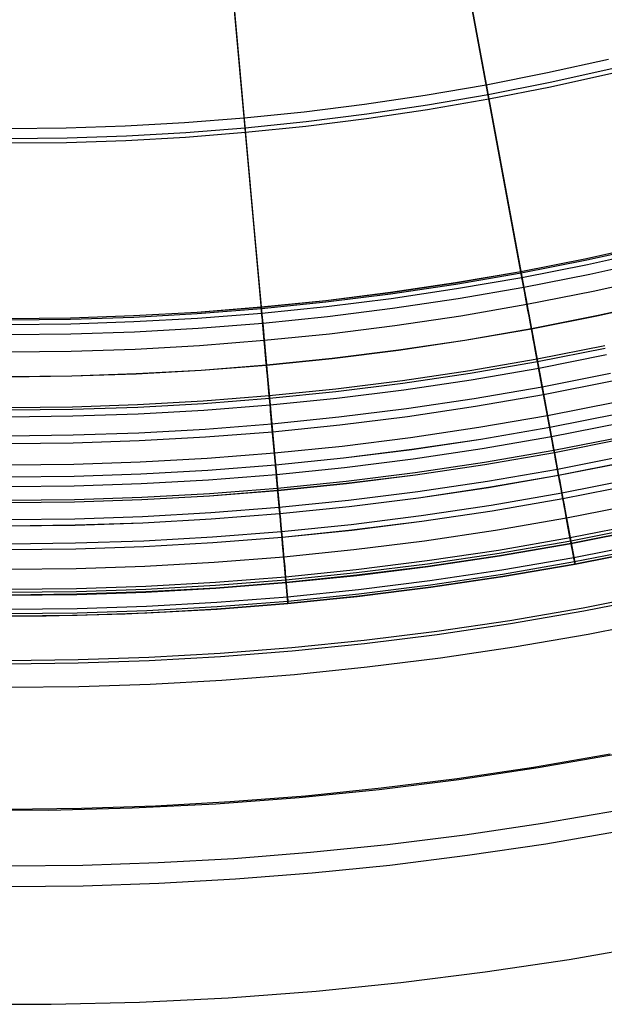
# Model space of a CAD drawing. Header units: millimetres. Extents: x -14 to 488, y -50 to 50.
# Tile 189 of 256: x 375.68 to 380, y -26.18 to -18.91. Entities that reach past the tile are written whole.
import ezdxf

# ---------------------------------------------------------------- set-up
doc = ezdxf.new("R2010")
doc.units = ezdxf.units.MM
doc.header["$MEASUREMENT"] = 0
doc.layers.add('Default', color=7, linetype='Continuous')

msp = doc.modelspace()

# ---------------------------------------------------------------- linework, layer by layer
at = {"layer": 'Default'}
for points in [[(369.806, -18.8319), (370.2583, -18.9673), (370.7109, -19.091), (371.1634, -19.2029), (371.6153, -19.3033), (372.0663, -19.3923), (372.516, -19.4701), (372.964, -19.5368), (373.4098, -19.5926), (373.8533, -19.6377), (374.294, -19.6724), (374.7316, -19.6969), (375.1659, -19.7114), (375.5965, -19.7162), (376.0271, -19.7114), (376.4614, -19.6969), (376.899, -19.6724), (377.3397, -19.6377), (377.7832, -19.5926), (378.2291, -19.5368), (378.677, -19.4701), (379.1267, -19.3923), (379.5777, -19.3033), (380.0296, -19.2029)], [(380.0545, -19.3092), (379.6001, -19.4101), (379.1465, -19.4996), (378.6943, -19.5778), (378.2439, -19.6449), (377.7955, -19.701), (377.3495, -19.7464), (376.9063, -19.7813), (376.4662, -19.8059), (376.0295, -19.8205), (375.5965, -19.8253), (375.1635, -19.8205), (374.7268, -19.8059), (374.2867, -19.7813), (373.8435, -19.7464), (373.3975, -19.701), (372.9491, -19.6449), (372.4987, -19.5778), (372.0465, -19.4996), (371.5929, -19.4101), (371.1385, -19.3092)], [(380.3506, -20.5706), (379.8659, -20.6782), (379.3823, -20.7737), (378.9001, -20.857), (378.4197, -20.9286), (377.9415, -20.9884), (377.4659, -21.0368), (376.9933, -21.0741), (376.524, -21.1003), (376.0583, -21.1159), (375.5965, -21.121), (375.1347, -21.1159), (374.669, -21.1003), (374.1997, -21.0741), (373.7271, -21.0368), (373.2515, -20.9884), (372.7733, -20.9286), (372.2929, -20.857), (371.8107, -20.7737), (371.3271, -20.6782)], [(380.3506, -20.5706), (379.8659, -20.6782), (379.3823, -20.7737), (378.9001, -20.857), (378.4197, -20.9286), (377.9415, -20.9884), (377.4659, -21.0368), (376.9933, -21.0741), (376.524, -21.1003), (376.0583, -21.1159), (375.5965, -21.121), (375.1347, -21.1159), (374.669, -21.1003), (374.1997, -21.0741), (373.7271, -21.0368), (373.2515, -20.9884), (372.7733, -20.9286), (372.2929, -20.857), (371.8107, -20.7737), (371.3271, -20.6782)], [(380.3505, -20.5701), (379.8658, -20.6777), (379.3822, -20.7732), (378.9, -20.8566), (378.4196, -20.9281), (377.9415, -20.9879), (377.4659, -21.0364), (376.9933, -21.0736), (376.524, -21.0998), (376.0583, -21.1154), (375.5965, -21.1205), (375.1347, -21.1154), (374.669, -21.0998), (374.1997, -21.0736), (373.7271, -21.0364), (373.2515, -20.9879), (372.7734, -20.9281), (372.293, -20.8566), (371.8108, -20.7732), (371.3272, -20.6777)], [(380.3608, -20.6139), (379.8751, -20.7218), (379.3904, -20.8175), (378.9071, -20.901), (378.4257, -20.9727), (377.9465, -21.0327), (377.4699, -21.0812), (376.9963, -21.1185), (376.526, -21.1448), (376.0593, -21.1604), (375.5965, -21.1655), (375.1337, -21.1604), (374.667, -21.1448), (374.1967, -21.1185), (373.7231, -21.0812), (373.2465, -21.0327), (372.7673, -20.9727), (372.2859, -20.901), (371.8026, -20.8175), (371.3179, -20.7218)], [(380.3608, -20.6139), (379.8751, -20.7218), (379.3904, -20.8175), (378.9071, -20.901), (378.4257, -20.9727), (377.9465, -21.0327), (377.4699, -21.0812), (376.9963, -21.1185), (376.526, -21.1448), (376.0593, -21.1604), (375.5965, -21.1655), (375.1337, -21.1604), (374.667, -21.1448), (374.1967, -21.1185), (373.7231, -21.0812), (373.2465, -21.0327), (372.7673, -20.9727), (372.2859, -20.901), (371.8026, -20.8175), (371.3179, -20.7218)], [(380.3531, -20.5814), (379.8682, -20.6891), (379.3843, -20.7846), (378.9018, -20.868), (378.4212, -20.9396), (377.9428, -20.9995), (377.4669, -21.0479), (376.9941, -21.0852), (376.5245, -21.1114), (376.0585, -21.127), (375.5965, -21.1321), (375.1345, -21.127), (374.6685, -21.1114), (374.1989, -21.0852), (373.7261, -21.0479), (373.2502, -20.9995), (372.7718, -20.9396), (372.2912, -20.868), (371.8087, -20.7846), (371.3248, -20.6891)], [(380.3531, -20.5814), (379.8682, -20.6891), (379.3843, -20.7846), (378.9018, -20.868), (378.4212, -20.9396), (377.9428, -20.9995), (377.4669, -21.0479), (376.9941, -21.0852), (376.5245, -21.1114), (376.0585, -21.127), (375.5965, -21.1321), (375.1345, -21.127), (374.6685, -21.1114), (374.1989, -21.0852), (373.7261, -21.0479), (373.2502, -20.9995), (372.7718, -20.9396), (372.2912, -20.868), (371.8087, -20.7846), (371.3248, -20.6891)], [(380.3778, -20.6862), (379.8903, -20.7945), (379.4039, -20.8905), (378.9189, -20.9744), (378.4358, -21.0463), (377.9549, -21.1065), (377.4766, -21.1552), (377.0013, -21.1926), (376.5293, -21.219), (376.0609, -21.2347), (375.5965, -21.2398), (375.1321, -21.2347), (374.6637, -21.219), (374.1917, -21.1926), (373.7164, -21.1552), (373.2381, -21.1065), (372.7572, -21.0463), (372.2741, -20.9744), (371.7891, -20.8905), (371.3027, -20.7945)], [(380.3778, -20.6862), (379.8903, -20.7945), (379.4039, -20.8905), (378.9189, -20.9744), (378.4358, -21.0463), (377.9549, -21.1065), (377.4766, -21.1552), (377.0013, -21.1926), (376.5293, -21.219), (376.0609, -21.2347), (375.5965, -21.2398), (375.1321, -21.2347), (374.6637, -21.219), (374.1917, -21.1926), (373.7164, -21.1552), (373.2381, -21.1065), (372.7572, -21.0463), (372.2741, -20.9744), (371.7891, -20.8905), (371.3027, -20.7945)], [(380.407, -20.8108), (379.9166, -20.9197), (379.4272, -21.0163), (378.9392, -21.1007), (378.4532, -21.173), (377.9693, -21.2336), (377.4881, -21.2826), (377.0099, -21.3202), (376.535, -21.3468), (376.0638, -21.3626), (375.5965, -21.3677), (375.1292, -21.3626), (374.658, -21.3468), (374.1831, -21.3202), (373.7049, -21.2826), (373.2237, -21.2336), (372.7398, -21.173), (372.2538, -21.1007), (371.7658, -21.0163), (371.2764, -20.9197)], [(380.407, -20.8108), (379.9166, -20.9197), (379.4272, -21.0163), (378.9392, -21.1007), (378.4532, -21.173), (377.9693, -21.2336), (377.4881, -21.2826), (377.0099, -21.3202), (376.535, -21.3468), (376.0638, -21.3626), (375.5965, -21.3677), (375.1292, -21.3626), (374.658, -21.3468), (374.1831, -21.3202), (373.7049, -21.2826), (373.2237, -21.2336), (372.7398, -21.173), (372.2538, -21.1007), (371.7658, -21.0163), (371.2764, -20.9197)], [(380.4489, -20.9894), (379.9542, -21.0993), (379.4606, -21.1967), (378.9684, -21.2818), (378.4781, -21.3548), (377.99, -21.4159), (377.5046, -21.4653), (377.0222, -21.5033), (376.5432, -21.5301), (376.0678, -21.546), (375.5965, -21.5512), (375.1252, -21.546), (374.6498, -21.5301), (374.1708, -21.5033), (373.6884, -21.4653), (373.203, -21.4159), (372.715, -21.3548), (372.2246, -21.2818), (371.7324, -21.1967), (371.2388, -21.0993)], [(380.4486, -20.9881), (379.954, -21.098), (379.4603, -21.1954), (378.9682, -21.2805), (378.4779, -21.3535), (377.9899, -21.4146), (377.5045, -21.464), (377.0221, -21.502), (376.5431, -21.5288), (376.0678, -21.5446), (375.5965, -21.5499), (375.1252, -21.5446), (374.6499, -21.5288), (374.1709, -21.502), (373.6885, -21.464), (373.2032, -21.4146), (372.7151, -21.3535), (372.2248, -21.2805), (371.7327, -21.1954), (371.2391, -21.098)], [(380.4486, -20.9881), (379.954, -21.098), (379.4603, -21.1954), (378.9682, -21.2805), (378.4779, -21.3535), (377.9899, -21.4146), (377.5045, -21.464), (377.0221, -21.502), (376.5431, -21.5288), (376.0678, -21.5446), (375.5965, -21.5499), (375.1252, -21.5446), (374.6499, -21.5288), (374.1709, -21.502), (373.6885, -21.464), (373.2032, -21.4146), (372.7151, -21.3535), (372.2248, -21.2805), (371.7327, -21.1954), (371.2391, -21.098)], [(380.0046, -21.3394), (379.5052, -21.438), (379.0073, -21.5241), (378.5114, -21.5979), (378.0177, -21.6597), (377.5267, -21.7097), (377.0387, -21.7481), (376.5541, -21.7752), (376.0733, -21.7913), (375.5965, -21.7966), (375.1197, -21.7913), (374.6389, -21.7752), (374.1543, -21.7481), (373.6664, -21.7097), (373.1753, -21.6597), (372.6817, -21.5979), (372.1857, -21.5241), (371.6878, -21.438), (371.1884, -21.3394)], [(380.0008, -21.3213), (379.5018, -21.4198), (379.0044, -21.5058), (378.5088, -21.5795), (378.0156, -21.6413), (377.525, -21.6912), (377.0374, -21.7296), (376.5533, -21.7567), (376.0729, -21.7728), (375.5965, -21.7781), (375.1201, -21.7728), (374.6397, -21.7567), (374.1556, -21.7296), (373.668, -21.6912), (373.1774, -21.6413), (372.6842, -21.5795), (372.1886, -21.5058), (371.6912, -21.4198), (371.1922, -21.3213)], [(380.0008, -21.3213), (379.5018, -21.4198), (379.0044, -21.5058), (378.5088, -21.5795), (378.0156, -21.6413), (377.525, -21.6912), (377.0374, -21.7296), (376.5533, -21.7567), (376.0729, -21.7728), (375.5965, -21.7781), (375.1201, -21.7728), (374.6397, -21.7567), (374.1556, -21.7296), (373.668, -21.6912), (373.1774, -21.6413), (372.6842, -21.5795), (372.1886, -21.5058), (371.6912, -21.4198), (371.1922, -21.3213)], [(380.0149, -21.3885), (379.5143, -21.4873), (379.0153, -21.5735), (378.5182, -21.6476), (378.0233, -21.7095), (377.5312, -21.7596), (377.0421, -21.7981), (376.5564, -21.8253), (376.0744, -21.8414), (375.5965, -21.8467), (375.1186, -21.8414), (374.6366, -21.8253), (374.151, -21.7981), (373.6619, -21.7596), (373.1697, -21.7095), (372.6749, -21.6476), (372.1777, -21.5735), (371.6787, -21.4873), (371.1781, -21.3885)], [(380.0556, -21.5827), (379.5504, -21.6824), (379.0468, -21.7695), (378.5451, -21.8442), (378.0457, -21.9067), (377.549, -21.9572), (377.0554, -21.9961), (376.5652, -22.0235), (376.0788, -22.0398), (375.5965, -22.0451), (375.1142, -22.0398), (374.6278, -22.0235), (374.1376, -21.9961), (373.644, -21.9572), (373.1473, -21.9067), (372.6479, -21.8442), (372.1462, -21.7695), (371.6426, -21.6824), (371.1374, -21.5827)], [(380.0556, -21.5827), (379.5504, -21.6824), (379.0468, -21.7695), (378.5451, -21.8442), (378.0457, -21.9067), (377.549, -21.9573), (377.0554, -21.9961), (376.5652, -22.0235), (376.0788, -22.0398), (375.5965, -22.0451), (375.1142, -22.0398), (374.6278, -22.0235), (374.1376, -21.9961), (373.644, -21.9573), (373.1473, -21.9067), (372.6479, -21.8442), (372.1462, -21.7695), (371.6426, -21.6824), (371.1374, -21.5827)], [(380.0436, -21.5256), (379.5398, -21.625), (379.0375, -21.7119), (378.5372, -21.7864), (378.0391, -21.8487), (377.5437, -21.8991), (377.0515, -21.9379), (376.5626, -21.9652), (376.0775, -21.9815), (375.5965, -21.9868), (375.1155, -21.9815), (374.6304, -21.9652), (374.1415, -21.9379), (373.6493, -21.8991), (373.1539, -21.8487), (372.6558, -21.7864), (372.1555, -21.7119), (371.6532, -21.625), (371.1494, -21.5256)], [(380.0879, -21.7367), (379.5791, -21.8371), (379.0718, -21.9248), (378.5664, -22), (378.0634, -22.063), (377.5631, -22.1139), (377.0659, -22.1531), (376.5722, -22.1807), (376.0823, -22.1971), (375.5965, -22.2025), (375.1107, -22.1971), (374.6208, -22.1807), (374.1271, -22.1531), (373.6299, -22.1139), (373.1296, -22.063), (372.6266, -22), (372.1212, -21.9248), (371.6139, -21.8371), (371.1051, -21.7367)], [(380.106, -21.8229), (379.5951, -21.9238), (379.0858, -22.0118), (378.5784, -22.0874), (378.0733, -22.1506), (377.571, -22.2017), (377.0719, -22.241), (376.5761, -22.2688), (376.0843, -22.2852), (375.5965, -22.2906), (375.1088, -22.2852), (374.6169, -22.2688), (374.1212, -22.241), (373.622, -22.2017), (373.1197, -22.1506), (372.6146, -22.0874), (372.1072, -22.0118), (371.5979, -21.9238), (371.087, -21.8229)], [(380.106, -21.8232), (379.5952, -21.924), (379.0858, -22.0121), (378.5784, -22.0876), (378.0734, -22.1508), (377.5711, -22.202), (377.0719, -22.2413), (376.5762, -22.269), (376.0843, -22.2854), (375.5965, -22.2909), (375.1087, -22.2854), (374.6168, -22.269), (374.1211, -22.2413), (373.6219, -22.202), (373.1196, -22.1508), (372.6146, -22.0876), (372.1072, -22.0121), (371.5978, -21.924), (371.087, -21.8232)], [(380.1205, -21.8925), (379.6081, -21.9937), (379.0971, -22.082), (378.588, -22.1578), (378.0814, -22.2212), (377.5774, -22.2725), (377.0766, -22.312), (376.5793, -22.3398), (376.0858, -22.3563), (375.5965, -22.3617), (375.1072, -22.3563), (374.6137, -22.3398), (374.1164, -22.312), (373.6156, -22.2725), (373.1116, -22.2212), (372.605, -22.1578), (372.0959, -22.082), (371.585, -21.9937), (371.0725, -21.8925)], [(380.1449, -22.0088), (379.6297, -22.1105), (379.1159, -22.1993), (378.6042, -22.2755), (378.0947, -22.3393), (377.5881, -22.3908), (377.0846, -22.4305), (376.5846, -22.4585), (376.0885, -22.475), (375.5965, -22.4805), (375.1045, -22.475), (374.6084, -22.4585), (374.1084, -22.4305), (373.6049, -22.3908), (373.0983, -22.3393), (372.5889, -22.2755), (372.0771, -22.1993), (371.5633, -22.1105), (371.0481, -22.0088)], [(380.1448, -22.0081), (379.6295, -22.1098), (379.1158, -22.1986), (378.6041, -22.2748), (378.0947, -22.3386), (377.588, -22.3902), (377.0846, -22.4298), (376.5846, -22.4578), (376.0885, -22.4744), (375.5965, -22.4798), (375.1046, -22.4744), (374.6084, -22.4578), (374.1084, -22.4298), (373.605, -22.3902), (373.0983, -22.3386), (372.5889, -22.2748), (372.0772, -22.1986), (371.5635, -22.1098), (371.0482, -22.0081)], [(380.1414, -21.992), (379.6266, -22.0936), (379.1132, -22.1824), (378.6018, -22.2585), (378.0928, -22.3222), (377.5866, -22.3738), (377.0835, -22.4134), (376.5838, -22.4414), (376.0881, -22.4579), (375.5965, -22.4634), (375.1049, -22.4579), (374.6092, -22.4414), (374.1096, -22.4134), (373.6064, -22.3738), (373.1002, -22.3222), (372.5912, -22.2585), (372.0798, -22.1824), (371.5665, -22.0936), (371.0516, -21.992)], [(380.1802, -22.177), (379.6609, -22.2795), (379.1432, -22.369), (378.6275, -22.4458), (378.1141, -22.5101), (377.6036, -22.5621), (377.0961, -22.602), (376.5923, -22.6302), (376.0923, -22.6469), (375.5965, -22.6524), (375.1007, -22.6469), (374.6007, -22.6302), (374.0969, -22.602), (373.5895, -22.5621), (373.0789, -22.5101), (372.5655, -22.4458), (372.0498, -22.369), (371.5321, -22.2795), (371.0128, -22.177)], [(380.18, -22.1762), (379.6608, -22.2787), (379.1431, -22.3682), (378.6274, -22.445), (378.114, -22.5092), (377.6035, -22.5612), (377.0961, -22.6012), (376.5922, -22.6293), (376.0923, -22.6461), (375.5965, -22.6516), (375.1007, -22.6461), (374.6008, -22.6293), (374.0969, -22.6012), (373.5895, -22.5612), (373.079, -22.5092), (372.5656, -22.445), (372.0499, -22.3682), (371.5322, -22.2787), (371.013, -22.1762)], [(380.1705, -22.1309), (379.6524, -22.2331), (379.1357, -22.3224), (378.6211, -22.3991), (378.1088, -22.4632), (377.5993, -22.5151), (377.093, -22.5549), (376.5902, -22.5831), (376.0912, -22.5997), (375.5965, -22.6052), (375.1018, -22.5997), (374.6028, -22.5831), (374.1, -22.5549), (373.5937, -22.5151), (373.0842, -22.4632), (372.5719, -22.3991), (372.0573, -22.3224), (371.5406, -22.2331), (371.0225, -22.1309)], [(380.2073, -22.3065), (379.685, -22.4095), (379.1642, -22.4996), (378.6454, -22.5768), (378.129, -22.6415), (377.6154, -22.6938), (377.105, -22.734), (376.5982, -22.7623), (376.0952, -22.7791), (375.5965, -22.7847), (375.0978, -22.7791), (374.5948, -22.7623), (374.088, -22.734), (373.5776, -22.6938), (373.064, -22.6415), (372.5476, -22.5768), (372.0288, -22.4996), (371.508, -22.4095), (370.9857, -22.3065)], [(380.2161, -22.3484), (379.6928, -22.4517), (379.171, -22.5419), (378.6512, -22.6193), (378.1339, -22.684), (377.6193, -22.7364), (377.1079, -22.7767), (376.6001, -22.8051), (376.0962, -22.822), (375.5965, -22.8275), (375.0968, -22.822), (374.5929, -22.8051), (374.0851, -22.7767), (373.5737, -22.7364), (373.0591, -22.684), (372.5418, -22.6193), (372.022, -22.5419), (371.5002, -22.4517), (370.9769, -22.3484)], [(380.216, -22.3477), (379.6927, -22.451), (379.1709, -22.5412), (378.6511, -22.6186), (378.1338, -22.6833), (377.6192, -22.7357), (377.1079, -22.776), (376.6, -22.8044), (376.0962, -22.8212), (375.5965, -22.8268), (375.0969, -22.8212), (374.593, -22.8044), (374.0852, -22.776), (373.5738, -22.7357), (373.0592, -22.6833), (372.5419, -22.6186), (372.0221, -22.5412), (371.5003, -22.451), (370.977, -22.3477)], [(380.2458, -22.4898), (379.7191, -22.5937), (379.194, -22.6845), (378.6708, -22.7624), (378.1501, -22.8276), (377.6323, -22.8803), (377.1176, -22.9208), (376.6065, -22.9494), (376.0994, -22.9664), (375.5965, -22.9719), (375.0936, -22.9664), (374.5865, -22.9494), (374.0754, -22.9208), (373.5607, -22.8803), (373.0429, -22.8276), (372.5222, -22.7624), (371.999, -22.6845), (371.4739, -22.5937), (370.9472, -22.4898)], [(380.2852, -22.678), (379.7541, -22.7828), (379.2245, -22.8744), (378.6969, -22.9529), (378.1718, -23.0186), (377.6495, -23.0718), (377.1305, -23.1127), (376.6151, -23.1415), (376.1036, -23.1586), (375.5965, -23.1642), (375.0894, -23.1586), (374.5779, -23.1415), (374.0625, -23.1127), (373.5435, -23.0718), (373.0212, -23.0186), (372.4961, -22.9529), (371.9685, -22.8744), (371.4389, -22.7828), (370.9078, -22.678)], [(380.2846, -22.6748), (379.7535, -22.7796), (379.224, -22.8712), (378.6965, -22.9497), (378.1714, -23.0154), (377.6492, -23.0686), (377.1303, -23.1095), (376.6149, -23.1383), (376.1036, -23.1554), (375.5965, -23.161), (375.0894, -23.1554), (374.5781, -23.1383), (374.0627, -23.1095), (373.5438, -23.0686), (373.0216, -23.0154), (372.4965, -22.9497), (371.969, -22.8712), (371.4395, -22.7796), (370.9084, -22.6748)], [(380.2846, -22.675), (379.7535, -22.7798), (379.224, -22.8714), (378.6965, -22.9499), (378.1715, -23.0156), (377.6493, -23.0688), (377.1303, -23.1097), (376.615, -23.1385), (376.1036, -23.1556), (375.5965, -23.1612), (375.0894, -23.1556), (374.578, -23.1385), (374.0627, -23.1097), (373.5437, -23.0688), (373.0215, -23.0156), (372.4965, -22.9499), (371.969, -22.8714), (371.4395, -22.7798), (370.9084, -22.675)], [(380.2809, -22.6574), (379.7503, -22.7622), (379.2212, -22.8536), (378.6941, -22.9321), (378.1694, -22.9978), (377.6477, -23.0509), (377.1291, -23.0917), (376.6142, -23.1206), (376.1032, -23.1376), (375.5965, -23.1433), (375.0898, -23.1376), (374.5788, -23.1206), (374.0639, -23.0917), (373.5454, -23.0509), (373.0236, -22.9978), (372.4989, -22.9321), (371.9718, -22.8536), (371.4427, -22.7622), (370.9121, -22.6574)], [(380.2763, -22.6352), (379.7461, -22.7398), (379.2176, -22.8312), (378.691, -22.9096), (378.1669, -22.9752), (377.6456, -23.0283), (377.1276, -23.0691), (376.6131, -23.0978), (376.1027, -23.1149), (375.5965, -23.1205), (375.0903, -23.1149), (374.5799, -23.0978), (374.0654, -23.0691), (373.5474, -23.0283), (373.0261, -22.9752), (372.502, -22.9096), (371.9754, -22.8312), (371.4469, -22.7398), (370.9167, -22.6352)], [(380.317, -22.8294), (379.7822, -22.935), (379.2491, -23.0271), (378.7179, -23.1062), (378.1893, -23.1724), (377.6634, -23.2259), (377.1409, -23.2671), (376.622, -23.2961), (376.1071, -23.3133), (375.5965, -23.319), (375.0859, -23.3133), (374.571, -23.2961), (374.0521, -23.2671), (373.5296, -23.2259), (373.0038, -23.1724), (372.4751, -23.1062), (371.9439, -23.0271), (371.4108, -22.935), (370.876, -22.8294)], [(380.3168, -22.8284), (379.7821, -22.934), (379.2489, -23.0261), (378.7178, -23.1052), (378.1891, -23.1714), (377.6634, -23.2249), (377.1408, -23.2661), (376.6219, -23.2951), (376.1071, -23.3123), (375.5965, -23.318), (375.0859, -23.3123), (374.5711, -23.2951), (374.0522, -23.2661), (373.5297, -23.2249), (373.0039, -23.1714), (372.4752, -23.1052), (371.9441, -23.0261), (371.411, -22.934), (370.8762, -22.8284)], [(380.3168, -22.8287), (379.7821, -22.9342), (379.249, -23.0264), (378.7178, -23.1055), (378.1892, -23.1717), (377.6634, -23.2252), (377.1408, -23.2663), (376.622, -23.2954), (376.1071, -23.3126), (375.5965, -23.3182), (375.0859, -23.3126), (374.571, -23.2954), (374.0522, -23.2663), (373.5296, -23.2252), (373.0038, -23.1717), (372.4752, -23.1055), (371.9441, -23.0264), (371.4109, -22.9342), (370.8762, -22.8287)], [(380.3166, -22.8274), (379.7819, -22.9329), (379.2487, -23.0251), (378.7176, -23.1041), (378.189, -23.1703), (377.6633, -23.2238), (377.1408, -23.265), (376.6219, -23.294), (376.107, -23.3112), (375.5965, -23.3169), (375.086, -23.3112), (374.5711, -23.294), (374.0522, -23.265), (373.5298, -23.2238), (373.004, -23.1703), (372.4754, -23.1041), (371.9443, -23.0251), (371.4112, -22.9329), (370.8765, -22.8274)], [(380.3166, -22.8274), (379.7819, -22.9329), (379.2487, -23.0251), (378.7176, -23.1041), (378.189, -23.1703), (377.6633, -23.2238), (377.1408, -23.265), (376.6219, -23.294), (376.107, -23.3112), (375.5965, -23.3169), (375.086, -23.3112), (374.5711, -23.294), (374.0522, -23.265), (373.5298, -23.2238), (373.004, -23.1703), (372.4754, -23.1041), (371.9443, -23.0251), (371.4112, -22.9329), (370.8765, -22.8274)], [(380.3132, -22.8115), (379.7789, -22.917), (379.2462, -23.0091), (378.7155, -23.0881), (378.1872, -23.1542), (377.6618, -23.2077), (377.1397, -23.2488), (376.6212, -23.2778), (376.1067, -23.295), (375.5965, -23.3007), (375.0863, -23.295), (374.5718, -23.2778), (374.0533, -23.2488), (373.5312, -23.2077), (373.0058, -23.1542), (372.4776, -23.0881), (371.9468, -23.0091), (371.4141, -22.917), (370.8798, -22.8115)], [(380.3066, -22.7801), (379.7731, -22.8854), (379.2411, -22.9774), (378.7111, -23.0563), (378.1836, -23.1223), (377.6589, -23.1757), (377.1375, -23.2168), (376.6197, -23.2458), (376.106, -23.2629), (375.5965, -23.2686), (375.087, -23.2629), (374.5733, -23.2458), (374.0555, -23.2168), (373.5341, -23.1757), (373.0094, -23.1223), (372.4819, -23.0563), (371.9519, -22.9774), (371.4199, -22.8854), (370.8864, -22.7801)], [(371.2218, -22.8958), (371.8056, -23.0011), (372.392, -23.0914), (372.9806, -23.1665), (373.5585, -23.2253), (374.1377, -23.2694), (374.7179, -23.2989), (375.2986, -23.3138), (375.8796, -23.314), (376.4603, -23.2995), (377.0405, -23.2704), (377.6198, -23.2266), (378.1746, -23.1708), (378.728, -23.1015), (379.2795, -23.0189), (379.8289, -22.9229), (380.3758, -22.8137)], [(371.2218, -22.8958), (371.8056, -23.0011), (372.392, -23.0914), (372.9806, -23.1665), (373.5585, -23.2253), (374.1377, -23.2694), (374.7179, -23.2989), (375.2986, -23.3138), (375.8796, -23.314), (376.4603, -23.2995), (377.0405, -23.2704), (377.6198, -23.2266), (378.1746, -23.1708), (378.728, -23.1015), (379.2795, -23.0189), (379.8289, -22.9229), (380.3758, -22.8137)], [(366.7161, -23.0798), (367.3062, -23.3013), (367.9018, -23.5075), (368.5026, -23.6982), (369.1081, -23.8734), (369.7179, -24.0329), (370.3316, -24.1766), (370.9488, -24.3045), (371.5691, -24.4164), (372.1921, -24.5123), (372.8174, -24.5921), (373.4314, -24.6545), (374.0467, -24.7014), (374.6631, -24.7327), (375.28, -24.7485), (375.8972, -24.7487), (376.5142, -24.7334), (377.1306, -24.7024), (377.746, -24.6559), (378.3355, -24.5967), (378.9234, -24.5231), (379.5093, -24.4353), (380.093, -24.3333)], [(366.7161, -23.0798), (367.3062, -23.3013), (367.9018, -23.5075), (368.5026, -23.6982), (369.1081, -23.8734), (369.7179, -24.0329), (370.3316, -24.1766), (370.9488, -24.3045), (371.5691, -24.4164), (372.1921, -24.5123), (372.8174, -24.5921), (373.4314, -24.6545), (374.0467, -24.7014), (374.6631, -24.7327), (375.28, -24.7485), (375.8972, -24.7487), (376.5142, -24.7334), (377.1306, -24.7024), (377.746, -24.6559), (378.3355, -24.5967), (378.9234, -24.5231), (379.5093, -24.4353), (380.093, -24.3333)], [(380.3891, -23.1736), (379.8462, -23.2807), (379.3049, -23.3743), (378.7656, -23.4546), (378.2289, -23.5218), (377.695, -23.5761), (377.1645, -23.6179), (376.6377, -23.6474), (376.1149, -23.6648), (375.5965, -23.6706), (375.0781, -23.6648), (374.5553, -23.6474), (374.0285, -23.6179), (373.498, -23.5761), (372.9641, -23.5218), (372.4274, -23.4546), (371.8881, -23.3743), (371.3468, -23.2807), (370.8039, -23.1736)], [(380.3891, -23.1736), (379.8462, -23.2807), (379.3049, -23.3743), (378.7656, -23.4546), (378.2289, -23.5218), (377.695, -23.5761), (377.1645, -23.6179), (376.6377, -23.6474), (376.1149, -23.6648), (375.5965, -23.6706), (375.0781, -23.6648), (374.5553, -23.6474), (374.0285, -23.6179), (373.498, -23.5761), (372.9641, -23.5218), (372.4274, -23.4546), (371.8881, -23.3743), (371.3468, -23.2807), (370.8039, -23.1736)], [(380.3842, -23.1499), (379.8418, -23.2569), (379.3011, -23.3504), (378.7624, -23.4306), (378.2262, -23.4977), (377.6929, -23.552), (377.1629, -23.5938), (376.6366, -23.6232), (376.1143, -23.6406), (375.5965, -23.6464), (375.0787, -23.6406), (374.5564, -23.6232), (374.0301, -23.5938), (373.5001, -23.552), (372.9668, -23.4977), (372.4306, -23.4306), (371.8919, -23.3504), (371.3512, -23.2569), (370.8088, -23.1499)], [(380.4248, -23.3437), (379.8778, -23.4516), (379.3325, -23.5459), (378.7892, -23.6268), (378.2485, -23.6945), (377.7107, -23.7492), (377.1762, -23.7913), (376.6454, -23.821), (376.1187, -23.8386), (375.5965, -23.8444), (375.0743, -23.8386), (374.5476, -23.821), (374.0168, -23.7913), (373.4824, -23.7492), (372.9445, -23.6945), (372.4038, -23.6268), (371.8605, -23.5459), (371.3152, -23.4516)], [(380.0415, -24.3362), (379.4753, -24.4341), (378.9113, -24.518), (378.3499, -24.5883), (377.7915, -24.6452), (377.2366, -24.6889), (376.6855, -24.7197), (376.1387, -24.738), (375.5965, -24.744), (375.0543, -24.738), (374.5075, -24.7197), (373.9564, -24.6889), (373.4015, -24.6452), (372.8431, -24.5883), (372.2817, -24.518), (371.7177, -24.4341), (371.1515, -24.3362)], [(366.8193, -24.6511), (367.4499, -24.8694), (368.086, -25.0713), (368.727, -25.2567), (369.3727, -25.4256), (370.0224, -25.5778), (370.6759, -25.7132), (371.3326, -25.8317), (371.9922, -25.9332), (372.6542, -26.0177), (373.3042, -26.0838), (373.9557, -26.1334), (374.6083, -26.1666), (375.2615, -26.1833), (375.9149, -26.1835), (376.5681, -26.1672), (377.2207, -26.1345), (377.8722, -26.0853), (378.4963, -26.0225), (379.1187, -25.9446), (379.7391, -25.8516), (380.357, -25.7437)], [(366.8193, -24.6511), (367.4499, -24.8694), (368.086, -25.0713), (368.727, -25.2567), (369.3727, -25.4256), (370.0224, -25.5778), (370.6759, -25.7132), (371.3326, -25.8317), (371.9922, -25.9332), (372.6542, -26.0177), (373.3042, -26.0838), (373.9557, -26.1334), (374.6083, -26.1666), (375.2615, -26.1833), (375.9149, -26.1835), (376.5681, -26.1672), (377.2207, -26.1345), (377.8722, -26.0853), (378.4963, -26.0225), (379.1187, -25.9446), (379.7391, -25.8516), (380.357, -25.7437)], [(380.118, -24.7492), (379.542, -24.8488), (378.9683, -24.9342), (378.3972, -25.0057), (377.8292, -25.0636), (377.2648, -25.108), (376.7042, -25.1394), (376.148, -25.1579), (375.5965, -25.1641), (375.045, -25.1579), (374.4888, -25.1394), (373.9282, -25.108), (373.3638, -25.0636), (372.7958, -25.0057), (372.2247, -24.9342), (371.651, -24.8488), (371.075, -24.7492)], [(380.1458, -24.8995), (379.5663, -24.9997), (378.989, -25.0856), (378.4144, -25.1576), (377.843, -25.2157), (377.275, -25.2605), (376.7111, -25.292), (376.1514, -25.3107), (375.5965, -25.3169), (375.0416, -25.3107), (374.4819, -25.292), (373.918, -25.2605), (373.35, -25.2157), (372.7786, -25.1576), (372.204, -25.0856), (371.6267, -24.9997), (371.0472, -24.8995)], [(380.1458, -24.8995), (379.5663, -24.9997), (378.989, -25.0856), (378.4144, -25.1576), (377.843, -25.2157), (377.275, -25.2605), (376.7111, -25.292), (376.1514, -25.3107), (375.5965, -25.3169), (375.0416, -25.3107), (374.4819, -25.292), (373.918, -25.2605), (373.35, -25.2157), (372.7786, -25.1576), (372.204, -25.0856), (371.6267, -24.9997), (371.0472, -24.8995)]]:
    msp.add_lwpolyline(points, dxfattribs=at)
at = {"layer": 'Default', "extrusion": (0.983305, 0.181963, 0)}
msp.add_lwpolyline([(-88.1647, 167.9005), (-88.1645, 167.9027), (-88.1642, 167.9049), (-88.1639, 167.9071), (-88.1635, 167.9094), (-88.163, 167.9116), (-88.1625, 167.9139), (-88.162, 167.9161), (-88.1613, 167.9184), (-88.1607, 167.9207), (-88.1599, 167.9229), (-88.1591, 167.9252), (-88.1583, 167.9275), (-88.1574, 167.9297), (-88.1564, 167.932), (-88.1553, 167.9342), (-88.1542, 167.9364), (-88.1531, 167.9386), (-88.1519, 167.9408), (-88.1506, 167.943), (-88.1492, 167.9451), (-88.1478, 167.9472), (-88.1464, 167.9493), (-88.1449, 167.9513), (-88.1433, 167.9534), (-88.1417, 167.9553), (-88.14, 167.9573), (-88.1382, 167.9592), (-88.1365, 167.9611), (-88.1346, 167.9629), (-88.1327, 167.9646), (-88.1308, 167.9664), (-88.1288, 167.968), (-88.1268, 167.9697), (-88.1248, 167.9712), (-88.1227, 167.9727), (-88.1205, 167.9742), (-88.1184, 167.9756), (-88.1162, 167.9769), (-88.1139, 167.9782), (-88.1117, 167.9794), (-88.1094, 167.9806), (-88.1071, 167.9817), (-88.1048, 167.9827), (-88.1024, 167.9837), (-88.1001, 167.9846), (-88.0977, 167.9855), (-88.0953, 167.9862), (-88.093, 167.987), (-88.0906, 167.9876), (-88.0882, 167.9882), (-88.0858, 167.9887), (-88.0834, 167.9892), (-88.081, 167.9896), (-88.0786, 167.99), (-88.0763, 167.9903), (-88.0739, 167.9905), (-88.0716, 167.9907), (-88.0692, 167.9908), (-88.0669, 167.9909), (-88.0646, 167.9909), (-88.0623, 167.9908), (-88.0601, 167.9908), (-88.0578, 167.9906), (-88.0556, 167.9904)], dxfattribs=at)
at = {"layer": 'Default', "extrusion": (0.995955, 0.089854, 0)}
msp.add_lwpolyline([(-53.5731, 167.9005), (-53.5728, 167.9027), (-53.5725, 167.9049), (-53.5722, 167.9071), (-53.5718, 167.9094), (-53.5714, 167.9116), (-53.5709, 167.9139), (-53.5703, 167.9161), (-53.5697, 167.9184), (-53.569, 167.9207), (-53.5683, 167.9229), (-53.5675, 167.9252), (-53.5666, 167.9275), (-53.5657, 167.9297), (-53.5647, 167.932), (-53.5637, 167.9342), (-53.5626, 167.9364), (-53.5614, 167.9386), (-53.5602, 167.9408), (-53.5589, 167.943), (-53.5576, 167.9451), (-53.5562, 167.9472), (-53.5547, 167.9493), (-53.5532, 167.9513), (-53.5516, 167.9534), (-53.55, 167.9553), (-53.5483, 167.9573), (-53.5466, 167.9592), (-53.5448, 167.9611), (-53.5429, 167.9629), (-53.5411, 167.9646), (-53.5391, 167.9664), (-53.5371, 167.968), (-53.5351, 167.9697), (-53.5331, 167.9712), (-53.531, 167.9727), (-53.5288, 167.9742), (-53.5267, 167.9756), (-53.5245, 167.9769), (-53.5222, 167.9782), (-53.52, 167.9794), (-53.5177, 167.9806), (-53.5154, 167.9817), (-53.5131, 167.9827), (-53.5107, 167.9837), (-53.5084, 167.9846), (-53.506, 167.9855), (-53.5037, 167.9862), (-53.5013, 167.987), (-53.4989, 167.9876), (-53.4965, 167.9882), (-53.4941, 167.9887), (-53.4917, 167.9892), (-53.4893, 167.9896), (-53.487, 167.99), (-53.4846, 167.9903), (-53.4822, 167.9905), (-53.4799, 167.9907), (-53.4776, 167.9908), (-53.4752, 167.9909), (-53.4729, 167.9909), (-53.4707, 167.9908), (-53.4684, 167.9908), (-53.4662, 167.9906), (-53.464, 167.9904)], dxfattribs=at)
at = {"layer": 'Default', "extrusion": (0.996123, 0.087968, 0)}
for points in [[(-56.3549, 22.4213), (-56.3553, 22.3872), (-56.3563, 22.3528), (-56.3581, 22.3181), (-56.3607, 22.2832), (-56.364, 22.248), (-56.3682, 22.2127), (-56.3731, 22.1772), (-56.3789, 22.1416), (-56.3854, 22.1058), (-56.3929, 22.07), (-56.4011, 22.0342), (-56.4103, 21.9983), (-56.4203, 21.9625), (-56.4312, 21.9267), (-56.443, 21.891), (-56.4556, 21.8554), (-56.4692, 21.82), (-56.4836, 21.7848), (-56.499, 21.7499), (-56.5152, 21.7152), (-56.5323, 21.6809), (-56.5503, 21.6469), (-56.5691, 21.6133), (-56.5888, 21.5801), (-56.6093, 21.5474), (-56.6307, 21.5151), (-56.6528, 21.4834), (-56.6758, 21.4523), (-56.6995, 21.4218), (-56.724, 21.392), (-56.7492, 21.3628), (-56.7752, 21.3343), (-56.8018, 21.3065), (-56.829, 21.2795), (-56.8569, 21.2532), (-56.8854, 21.2278), (-56.9144, 21.2032), (-56.944, 21.1794), (-56.9741, 21.1566), (-57.0046, 21.1346), (-57.0356, 21.1135), (-57.067, 21.0933), (-57.0987, 21.074), (-57.1308, 21.0557), (-57.1631, 21.0383), (-57.1957, 21.0219), (-57.2286, 21.0064), (-57.2616, 20.9919), (-57.2948, 20.9783), (-57.3281, 20.9657), (-57.3615, 20.9541), (-57.395, 20.9433), (-57.4284, 20.9335), (-57.4619, 20.9247), (-57.4953, 20.9167), (-57.5287, 20.9096), (-57.562, 20.9035), (-57.5951, 20.8982), (-57.6281, 20.8938), (-57.6609, 20.8902), (-57.6935, 20.8874), (-57.7258, 20.8855), (-57.7579, 20.8844), (-57.7898, 20.884), (-57.8216, 20.8844), (-57.8538, 20.8855), (-57.8861, 20.8874), (-57.9187, 20.8902), (-57.9515, 20.8938), (-57.9845, 20.8982), (-58.0176, 20.9035), (-58.0509, 20.9096), (-58.0842, 20.9167), (-58.1177, 20.9247), (-58.1511, 20.9335), (-58.1846, 20.9433), (-58.2181, 20.9541), (-58.2515, 20.9657), (-58.2848, 20.9783), (-58.318, 20.9919), (-58.351, 21.0064), (-58.3838, 21.0219), (-58.4165, 21.0383), (-58.4488, 21.0557), (-58.4809, 21.074), (-58.5126, 21.0933), (-58.544, 21.1135), (-58.575, 21.1346), (-58.6055, 21.1566), (-58.6356, 21.1794), (-58.6652, 21.2032), (-58.6942, 21.2278), (-58.7227, 21.2532), (-58.7506, 21.2795), (-58.7778, 21.3065), (-58.8044, 21.3343), (-58.8303, 21.3628), (-58.8555, 21.392), (-58.88, 21.4218), (-58.9038, 21.4523), (-58.9267, 21.4834), (-58.9489, 21.5151), (-58.9703, 21.5474), (-58.9908, 21.5801), (-59.0105, 21.6133), (-59.0293, 21.6469), (-59.0473, 21.6809), (-59.0644, 21.7152), (-59.0806, 21.7499), (-59.0959, 21.7848), (-59.1104, 21.82), (-59.1239, 21.8554), (-59.1366, 21.891), (-59.1484, 21.9267), (-59.1593, 21.9625), (-59.1693, 21.9983), (-59.1784, 22.0342), (-59.1867, 22.07), (-59.1941, 22.1058), (-59.2007, 22.1416), (-59.2065, 22.1772), (-59.2114, 22.2127), (-59.2155, 22.248), (-59.2189, 22.2832), (-59.2214, 22.3181), (-59.2233, 22.3528), (-59.2243, 22.3872), (-59.2247, 22.4213)], [(-59.2247, 22.4213), (-59.2243, 22.4554), (-59.2233, 22.4899), (-59.2214, 22.5245), (-59.2189, 22.5595), (-59.2155, 22.5946), (-59.2114, 22.6299), (-59.2065, 22.6654), (-59.2007, 22.7011), (-59.1941, 22.7368), (-59.1867, 22.7726), (-59.1784, 22.8085), (-59.1693, 22.8443), (-59.1593, 22.8802), (-59.1484, 22.916), (-59.1366, 22.9516), (-59.1239, 22.9872), (-59.1104, 23.0226), (-59.0959, 23.0578), (-59.0806, 23.0927), (-59.0644, 23.1274), (-59.0473, 23.1618), (-59.0293, 23.1958), (-59.0105, 23.2294), (-58.9908, 23.2626), (-58.9703, 23.2953), (-58.9489, 23.3275), (-58.9267, 23.3592), (-58.9038, 23.3903), (-58.88, 23.4208), (-58.8555, 23.4507), (-58.8303, 23.4799), (-58.8044, 23.5084), (-58.7778, 23.5362), (-58.7506, 23.5632), (-58.7227, 23.5894), (-58.6942, 23.6148), (-58.6652, 23.6394), (-58.6356, 23.6632), (-58.6055, 23.6861), (-58.575, 23.7081), (-58.544, 23.7292), (-58.5126, 23.7493), (-58.4809, 23.7686), (-58.4488, 23.7869), (-58.4165, 23.8043), (-58.3838, 23.8207), (-58.351, 23.8362), (-58.318, 23.8507), (-58.2848, 23.8643), (-58.2515, 23.8769), (-58.2181, 23.8886), (-58.1846, 23.8993), (-58.1511, 23.9091), (-58.1177, 23.918), (-58.0842, 23.9259), (-58.0509, 23.933), (-58.0176, 23.9392), (-57.9845, 23.9444), (-57.9515, 23.9489), (-57.9187, 23.9524), (-57.8861, 23.9552), (-57.8538, 23.9571), (-57.8216, 23.9583), (-57.7898, 23.9587), (-57.7579, 23.9583), (-57.7258, 23.9571), (-57.6935, 23.9552), (-57.6609, 23.9524), (-57.6281, 23.9489), (-57.5951, 23.9444), (-57.562, 23.9392), (-57.5287, 23.933), (-57.4953, 23.9259), (-57.4619, 23.918), (-57.4284, 23.9091), (-57.395, 23.8993), (-57.3615, 23.8886), (-57.3281, 23.8769), (-57.2948, 23.8643), (-57.2616, 23.8507), (-57.2286, 23.8362), (-57.1957, 23.8207), (-57.1631, 23.8043), (-57.1308, 23.7869), (-57.0987, 23.7686), (-57.067, 23.7493), (-57.0356, 23.7292), (-57.0046, 23.7081), (-56.9741, 23.6861), (-56.944, 23.6632), (-56.9144, 23.6394), (-56.8854, 23.6148), (-56.8569, 23.5894), (-56.829, 23.5632), (-56.8018, 23.5362), (-56.7752, 23.5084), (-56.7492, 23.4799), (-56.724, 23.4507), (-56.6995, 23.4208), (-56.6758, 23.3903), (-56.6528, 23.3592), (-56.6307, 23.3275), (-56.6093, 23.2953), (-56.5888, 23.2626), (-56.5691, 23.2294), (-56.5503, 23.1958), (-56.5323, 23.1618), (-56.5152, 23.1274), (-56.499, 23.0927), (-56.4836, 23.0578), (-56.4692, 23.0226), (-56.4556, 22.9872), (-56.443, 22.9516), (-56.4312, 22.916), (-56.4203, 22.8802), (-56.4103, 22.8443), (-56.4011, 22.8085), (-56.3929, 22.7726), (-56.3854, 22.7368), (-56.3789, 22.7011), (-56.3731, 22.6654), (-56.3682, 22.6299), (-56.364, 22.5946), (-56.3607, 22.5595), (-56.3581, 22.5245), (-56.3563, 22.4899), (-56.3553, 22.4554), (-56.3549, 22.4213)]]:
    msp.add_lwpolyline(points, dxfattribs=at)
at = {"layer": 'Default'}
for points in [[(378.7825, -17.5326, 167.8086), (379.2737, -20.1871, 135.9018), (379.5143, -21.4873, 113.236), (379.6655, -22.3041, 93.2153), (379.7819, -22.9329, 30.9743), (379.7799, -22.9223, 30.2517), (379.7775, -22.9091, 29.9205), (379.7741, -22.8911, 29.6087), (379.77, -22.8687, 29.3157), (379.7651, -22.8425, 29.0412), (379.7596, -22.8127, 28.7845), (379.7535, -22.7798, 28.5452), (379.7469, -22.7443, 28.3228), (379.7399, -22.7064, 28.1165), (379.7326, -22.6666, 27.9256), (379.7249, -22.6252, 27.7494), (379.717, -22.5827, 27.5871), (379.709, -22.5393, 27.438), (379.7009, -22.4955, 27.3014), (379.6928, -22.4517, 27.1765), (379.6847, -22.4081, 27.0625), (379.6767, -22.3649, 26.9585), (379.6688, -22.322, 26.8631), (379.6609, -22.2795, 26.7753), (379.6532, -22.2374, 26.694), (379.6454, -22.1954, 26.618), (379.6376, -22.1532, 26.5461), (379.6297, -22.1105, 26.4772), (379.6216, -22.0668, 26.41), (379.6132, -22.0216, 26.3433), (379.5377, -21.6133, 25.7739), (379.5253, -21.5464, 25.6736), (379.5134, -21.4819, 25.5725), (379.5018, -21.4198, 25.4705), (379.4908, -21.3599, 25.3673), (379.4801, -21.3025, 25.2629), (379.47, -21.2476, 25.1573), (379.4603, -21.1954, 25.0504), (379.4512, -21.146, 24.9422), (379.4426, -21.0996, 24.8329), (379.4346, -21.0563, 24.7227), (379.4272, -21.0163, 24.6119), (379.4204, -20.9797, 24.5007), (379.4143, -20.9465, 24.3897), (379.4088, -20.9168, 24.2791), (379.4039, -20.8905, 24.1696), (379.3997, -20.8676, 24.0615), (379.396, -20.848, 23.9552), (379.393, -20.8313, 23.8511), (379.3904, -20.8175, 23.7495), (379.3883, -20.8062, 23.6507), (379.3866, -20.7971, 23.5549), (379.3843, -20.7846, 23.3725), (379.383, -20.7776, 23.2024), (379.3822, -20.7732, 22.75), (379.383, -20.7776, 22.2976), (379.3843, -20.7846, 22.1275), (379.3866, -20.7971, 21.9451), (379.3883, -20.8062, 21.8493), (379.3904, -20.8175, 21.7505), (379.393, -20.8313, 21.6489), (379.396, -20.848, 21.5448), (379.3997, -20.8676, 21.4385), (379.4039, -20.8905, 21.3304), (379.4088, -20.9168, 21.2209), (379.4143, -20.9465, 21.1103), (379.4204, -20.9797, 20.9993), (379.4272, -21.0163, 20.8881), (379.4346, -21.0563, 20.7773), (379.4426, -21.0996, 20.6671), (379.4512, -21.146, 20.5578), (379.4603, -21.1954, 20.4496), (379.47, -21.2476, 20.3427), (379.4801, -21.3025, 20.2371), (379.4908, -21.3599, 20.1327), (379.5018, -21.4198, 20.0295), (379.5134, -21.4819, 19.9275), (379.5253, -21.5464, 19.8264), (379.5377, -21.6133, 19.7261), (379.6131, -22.0212, 19.1572), (379.6215, -22.0663, 19.0905), (379.6295, -22.1098, 19.0234), (379.6374, -22.1525, 18.9545), (379.6452, -22.1946, 18.8826), (379.653, -22.2366, 18.8065), (379.6608, -22.2787, 18.7251), (379.6687, -22.3211, 18.6371), (379.6766, -22.364, 18.5415), (379.6846, -22.4073, 18.437), (379.6927, -22.451, 18.3225), (379.7008, -22.4949, 18.197), (379.7089, -22.5387, 18.0597), (379.7169, -22.5821, 17.9098), (379.7248, -22.6247, 17.7466), (379.7325, -22.6662, 17.5693), (379.7399, -22.7061, 17.3773), (379.7469, -22.744, 17.1698), (379.7535, -22.7796, 16.946), (379.7596, -22.8125, 16.7054), (379.7651, -22.8424, 16.4472), (379.77, -22.8687, 16.1711), (379.7741, -22.891, 15.8763), (379.7774, -22.909, 15.5623), (379.7799, -22.9223, 15.2287), (379.7819, -22.9329, 14.5001), (379.7731, -22.8854, 9.9809), (379.7631, -22.8314, 8.3072), (379.7503, -22.7622, 6.9636), (379.7353, -22.6815, 5.9048), (379.7191, -22.5937, 5.0834), (379.7107, -22.5485, 4.7466), (379.7022, -22.5026, 4.4491), (379.6937, -22.4563, 4.1831), (379.6764, -22.3631, 3.7196), (379.6681, -22.3181, 3.5233), (379.66, -22.2746, 3.3511), (379.6524, -22.2331, 3.2022), (379.6451, -22.1939, 3.0758), (379.6383, -22.1573, 2.9701), (379.6351, -22.1401, 2.9244), (379.6321, -22.1237, 2.8831), (379.6293, -22.1082, 2.8459), (379.6266, -22.0936, 2.8126), (379.624, -22.08, 2.7829), (379.6216, -22.067, 2.7564), (379.6193, -22.0547, 2.7324), (379.6171, -22.0426, 2.7106), (379.6149, -22.0307, 2.6904), (379.6127, -22.0187, 2.6714), (379.6104, -22.0065, 2.6529), (379.6081, -21.9937, 2.6346), (379.6056, -21.9802, 2.6158), (379.6029, -21.9656, 2.5964), (379.5999, -21.9497, 2.576), (379.5966, -21.932, 2.5542), (379.593, -21.9122, 2.5308), (379.5889, -21.89, 2.5055), (379.5791, -21.8371, 2.4477), (379.5684, -21.7795, 2.3882), (379.5584, -21.7252, 2.3355), (379.5536, -21.6992, 2.3116), (379.5489, -21.6739, 2.2891), (379.5443, -21.6491, 2.2681), (379.5398, -21.625, 2.2484), (379.5355, -21.6014, 2.2299), (379.5312, -21.5781, 2.2126), (379.5269, -21.5551, 2.1963), (379.5226, -21.5321, 2.181), (379.5184, -21.5091, 2.1666), (379.5141, -21.4858, 2.1529), (379.5097, -21.4621, 2.1398), (379.5052, -21.438, 2.1272), (379.5006, -21.4131, 2.1151), (379.4958, -21.3873, 2.1034), (379.4908, -21.3602, 2.0921), (379.4855, -21.3316, 2.0813), (379.4799, -21.3013, 2.0709), (379.4739, -21.2689, 2.061), (379.4675, -21.2341, 2.0515), (379.4606, -21.1967, 2.0424), (379.4531, -21.1564, 2.0338), (379.4451, -21.1129, 2.0259), (379.4364, -21.0661, 2.0187), (379.4271, -21.0158, 2.0124), (379.4171, -20.9615, 2.0073), (379.4063, -20.9033, 2.0034), (379.3947, -20.8407, 2.0009), (375.5965, -0.3158, 2)], [(377.1698, -17.7541, 167.8086), (377.4123, -20.4427, 135.9018), (377.5312, -21.7596, 113.236), (377.6058, -22.587, 93.2153), (377.6633, -23.2238, 30.9743), (377.6623, -23.2131, 30.2517), (377.6611, -23.1997, 29.9205), (377.6594, -23.1815, 29.6087), (377.6574, -23.1589, 29.3157), (377.655, -23.1323, 29.0412), (377.6523, -23.1021, 28.7845), (377.6493, -23.0688, 28.5452), (377.646, -23.0328, 28.3228), (377.6426, -22.9944, 28.1165), (377.6389, -22.9541, 27.9256), (377.6351, -22.9122, 27.7494), (377.6313, -22.8691, 27.5871), (377.6273, -22.8252, 27.438), (377.6233, -22.7808, 27.3014), (377.6193, -22.7364, 27.1765), (377.6153, -22.6923, 27.0625), (377.6113, -22.6485, 26.9585), (377.6074, -22.6051, 26.8631), (377.6036, -22.5621, 26.7753), (377.5997, -22.5194, 26.694), (377.5959, -22.4769, 26.618), (377.592, -22.4341, 26.5461), (377.5881, -22.3908, 26.4772), (377.5841, -22.3466, 26.41), (377.58, -22.3009, 26.3433), (377.5427, -21.8872, 25.7739), (377.5366, -21.8196, 25.6736), (377.5307, -21.7542, 25.5725), (377.525, -21.6912, 25.4705), (377.5195, -21.6306, 25.3673), (377.5143, -21.5724, 25.2629), (377.5093, -21.5168, 25.1573), (377.5045, -21.464, 25.0504), (377.5, -21.414, 24.9422), (377.4957, -21.367, 24.8329), (377.4918, -21.3231, 24.7227), (377.4881, -21.2826, 24.6119), (377.4848, -21.2455, 24.5007), (377.4817, -21.2119, 24.3897), (377.479, -21.1818, 24.2791), (377.4766, -21.1552, 24.1696), (377.4745, -21.132, 24.0615), (377.4727, -21.1121, 23.9552), (377.4712, -21.0952, 23.8511), (377.4699, -21.0812, 23.7495), (377.4689, -21.0697, 23.6507), (377.4681, -21.0606, 23.5549), (377.4669, -21.0479, 23.3725), (377.4663, -21.0408, 23.2024), (377.4659, -21.0364, 22.75), (377.4663, -21.0408, 22.2976), (377.4669, -21.0479, 22.1275), (377.4681, -21.0606, 21.9451), (377.4689, -21.0697, 21.8493), (377.4699, -21.0812, 21.7505), (377.4712, -21.0952, 21.6489), (377.4727, -21.1121, 21.5448), (377.4745, -21.132, 21.4385), (377.4766, -21.1552, 21.3304), (377.479, -21.1818, 21.2209), (377.4817, -21.2119, 21.1103), (377.4848, -21.2455, 20.9993), (377.4881, -21.2826, 20.8881), (377.4918, -21.3231, 20.7773), (377.4957, -21.367, 20.6671), (377.5, -21.414, 20.5578), (377.5045, -21.464, 20.4496), (377.5093, -21.5168, 20.3427), (377.5143, -21.5724, 20.2371), (377.5195, -21.6306, 20.1327), (377.525, -21.6912, 20.0295), (377.5307, -21.7542, 19.9275), (377.5366, -21.8196, 19.8264), (377.5427, -21.8872, 19.7261), (377.5799, -22.3004, 19.1572), (377.5841, -22.3461, 19.0905), (377.588, -22.3902, 19.0234), (377.5919, -22.4334, 18.9545), (377.5958, -22.4761, 18.8826), (377.5996, -22.5186, 18.8065), (377.6035, -22.5612, 18.7251), (377.6074, -22.6042, 18.6371), (377.6113, -22.6477, 18.5415), (377.6152, -22.6915, 18.437), (377.6192, -22.7357, 18.3225), (377.6232, -22.7802, 18.197), (377.6272, -22.8246, 18.0597), (377.6312, -22.8686, 17.9098), (377.6351, -22.9117, 17.7466), (377.6389, -22.9537, 17.5693), (377.6425, -22.9941, 17.3773), (377.646, -23.0325, 17.1698), (377.6492, -23.0686, 16.946), (377.6523, -23.1019, 16.7054), (377.655, -23.1321, 16.4472), (377.6574, -23.1588, 16.1711), (377.6594, -23.1814, 15.8763), (377.6611, -23.1997, 15.5623), (377.6623, -23.2131, 15.2287), (377.6633, -23.2238, 14.5001), (377.6589, -23.1757, 9.9809), (377.654, -23.1211, 8.3072), (377.6477, -23.0509, 6.9636), (377.6403, -22.9692, 5.9048), (377.6323, -22.8803, 5.0834), (377.6281, -22.8345, 4.7466), (377.6239, -22.7881, 4.4491), (377.6197, -22.7411, 4.1831), (377.6112, -22.6468, 3.7196), (377.6071, -22.6011, 3.5233), (377.6031, -22.5571, 3.3511), (377.5993, -22.5151, 3.2022), (377.5957, -22.4753, 3.0758), (377.5924, -22.4382, 2.9701), (377.5908, -22.4208, 2.9244), (377.5893, -22.4043, 2.8831), (377.5879, -22.3886, 2.8459), (377.5866, -22.3738, 2.8126), (377.5853, -22.3599, 2.7829), (377.5841, -22.3469, 2.7564), (377.583, -22.3343, 2.7324), (377.5819, -22.3221, 2.7106), (377.5808, -22.3101, 2.6904), (377.5797, -22.2979, 2.6714), (377.5786, -22.2855, 2.6529), (377.5774, -22.2725, 2.6346), (377.5762, -22.2589, 2.6158), (377.5749, -22.2441, 2.5964), (377.5734, -22.228, 2.576), (377.5718, -22.2101, 2.5542), (377.57, -22.19, 2.5308), (377.568, -22.1676, 2.5055), (377.5631, -22.1139, 2.4477), (377.5579, -22.0556, 2.3882), (377.5529, -22.0006, 2.3355), (377.5505, -21.9743, 2.3116), (377.5482, -21.9486, 2.2891), (377.5459, -21.9236, 2.2681), (377.5437, -21.8991, 2.2484), (377.5416, -21.8752, 2.2299), (377.5395, -21.8516, 2.2126), (377.5374, -21.8283, 2.1963), (377.5353, -21.805, 2.181), (377.5331, -21.7817, 2.1666), (377.531, -21.7581, 2.1529), (377.5289, -21.7342, 2.1398), (377.5267, -21.7097, 2.1272), (377.5244, -21.6845, 2.1151), (377.522, -21.6583, 2.1034), (377.5195, -21.6309, 2.0921), (377.5169, -21.602, 2.0813), (377.5142, -21.5712, 2.0709), (377.5112, -21.5384, 2.061), (377.508, -21.5032, 2.0515), (377.5046, -21.4653, 2.0424), (377.5009, -21.4245, 2.0338), (377.4969, -21.3805, 2.0259), (377.4927, -21.3331, 2.0187), (377.4881, -21.282, 2.0124), (377.4831, -21.2271, 2.0073), (377.4778, -21.1681, 2.0034), (377.4721, -21.1048, 2.0009), (375.5965, -0.3158, 2)], [(369.7802, -18.9005, 167.968), (370.2382, -19.0377, 167.968), (370.6879, -19.1606, 167.968), (371.1405, -19.2727, 167.968), (371.5956, -19.374, 167.968), (372.053, -19.4643, 167.968), (372.4992, -19.5415, 167.968), (372.947, -19.6083, 167.968), (373.3963, -19.6647, 167.968), (373.8467, -19.7106, 167.968), (374.2834, -19.7451, 167.968), (374.7207, -19.7697, 167.968), (375.1585, -19.7845, 167.968), (375.5965, -19.7894, 167.968), (376.0345, -19.7845, 167.968), (376.4723, -19.7697, 167.968), (376.9096, -19.7451, 167.968), (377.3463, -19.7106, 167.968), (377.7967, -19.6647, 167.968), (378.246, -19.6083, 167.968), (378.6938, -19.5415, 167.968), (379.14, -19.4643, 167.968), (379.5974, -19.374, 167.968), (380.0525, -19.2727, 167.968)]]:
    msp.add_polyline3d(points, dxfattribs=at)

doc.saveas('drawing.dxf')
